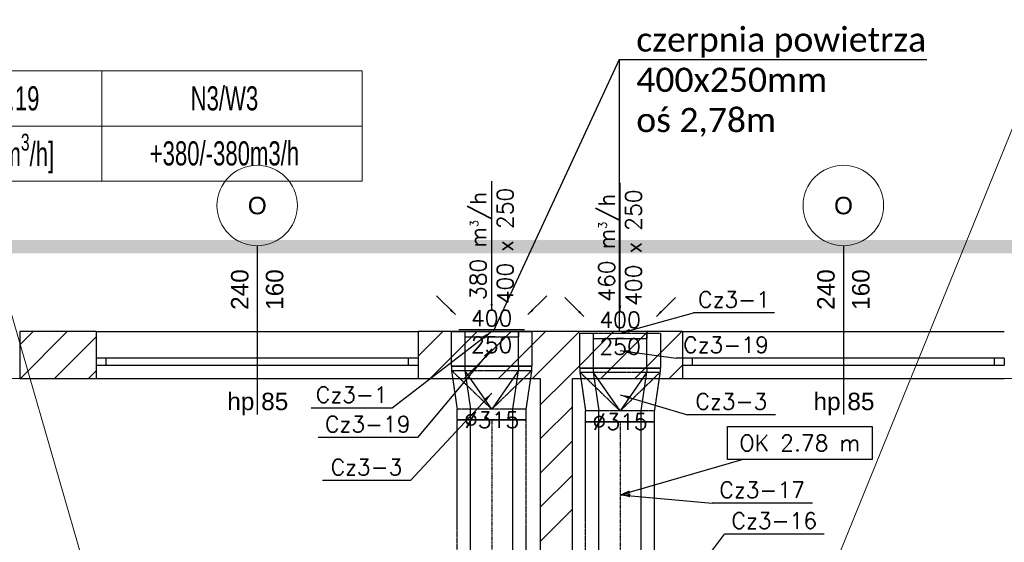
# Model space of a CAD drawing. Header units: millimetres. Extents: x -40063 to 512011, y 350190 to 687060.
# Tile 212 of 256: x 155585 to 162925, y 668759 to 672658. Entities that reach past the tile are written whole.
import ezdxf

# ---------------------------------------------------------------- set-up
doc = ezdxf.new("R2010")
doc.units = ezdxf.units.MM
doc.linetypes.add('DASHDOT', pattern=[1, 0.5, -0.25, 0, -0.25])
doc.linetypes.add('DASHED', pattern=[0.75, 0.5, -0.25])
doc.layers.get('0').update_dxf_attribs({"color": 8})
for name, color, linetype, lineweight in [('_IS_WM_OPIS', 7, 'Continuous', 9), ('FLUID-BILANSE', 150, 'Continuous', 18), ('J_zakres opracowania', 226, 'DASHDOT', 30)]:
    doc.layers.add(name, color=color, linetype=linetype, lineweight=lineweight)
for name, color, linetype in [('Elementy Modelu - Strefy', 8, 'Continuous'), ('FLUID-Cz3', 7, 'Continuous'), ('FLUID-Cz3-120-ARRGR', 7, 'Continuous'), ('FLUID-Cz3-120-DIM', 7, 'Continuous'), ('FLUID-Cz3-120-INF', 7, 'Continuous'), ('FLUID-Cz3-120-NUM', 7, 'Continuous'), ('FLUID-Cz3-INS', 7, 'Continuous'), ('FLUID-Cz3-SYM', 7, 'Continuous'), ('IS_WM_OPIS', 7, 'Continuous'), ('Konstrukcja - Ściany zew', 8, 'Continuous'), ('X_ref', 8, 'Continuous')]:
    doc.layers.add(name, color=color, linetype=linetype)
doc.styles.add('ARIAL NARROW', font='ARIALN.TTF', dxfattribs={"width": 0.8})
doc.styles.add('FDBES', font='simplex.shx')
doc.styles.add('GENERATED_STYLE_1', font='arial.ttf')
doc.styles.get("Standard").update_dxf_attribs({"font": 'arial.ttf'})
doc.dimstyles.new('FDBES', dxfattribs={"dimscale": 50, "dimtxt": 4, "dimasz": 2.5, "dimexe": 0.8, "dimexo": 2, "dimgap": 1, "dimtad": 1, "dimdsep": 46, "dimtxsty": 'FDBES', "dimcen": 2.5, "dimclrd": 4, "dimclre": 5, "dimadec": 0, "dimazin": 0, "dimtfac": 1, "dimtmove": 0, "dimatfit": 3, "dimfxl": 1, "dimarcsym": 0})

# ---------------------------------------------------------------- blocks, each defined once
blk = doc.blocks.new('*U14788')
at = {"color": 4, "linetype": 'Continuous', "lineweight": -2}
for p, q in [((-545, 157.5), (-545, 0)), ((545, 0), (545, 157.5)), ((-545, 0), (-545, -157.5)), ((545, -157.5), (545, 0))]:
    blk.add_line(p, q, dxfattribs=at)
at = {"color": 0, "linetype": 'ByBlock', "lineweight": -2}
for p, q in [((545, 157.5), (-545, 157.5)), ((545, -157.5), (-545, -157.5))]:
    blk.add_line(p, q, dxfattribs=at)
at = {"layer": 'FLUID-Cz3-INS', "color": 4, "linetype": 'DASHED', "lineweight": -3}
for p, q in [((-545, 257.5), (-545, 157.5)), ((539.5, 257.5), (-545, 257.5)), ((545, 157.5), (545, 252)), ((-545, -157.5), (-545, -257.5)), ((545, -257.5), (545, -157.5)), ((545, -257.5), (-545, -257.5))]:
    blk.add_line(p, q, dxfattribs=at)
at = {"layer": 'FLUID-Cz3-SYM', "color": 4, "linetype": 'DASHDOT', "lineweight": -3}
blk.add_line((-545, 0), (545, 0), dxfattribs=at)
blk = doc.blocks.new('*U14799')
at = {"color": 0, "linetype": 'ByBlock', "lineweight": -2}
for p, q in [((-200, 200), (-170, 200)), ((200, 157.5), (120, 157.5)), ((-200, -200), (-170, -200)), ((200, -157.5), (120, -157.5))]:
    blk.add_line(p, q, dxfattribs=at)
at = {"color": 4, "linetype": 'Continuous', "lineweight": -3}
for p, q in [((-170, 200), (120, 0)), ((120, 157.5), (-170, 200)), ((120, 0), (-170, -200)), ((-170, -200), (120, -157.5))]:
    blk.add_line(p, q, dxfattribs=at)
at = {"color": 4, "linetype": 'Continuous', "lineweight": -2}
for p, q in [((200, 0), (200, 157.5)), ((200, -157.5), (200, 0))]:
    blk.add_line(p, q, dxfattribs=at)
at = {"layer": 'FLUID-Cz3-INS', "color": 4, "linetype": 'DASHED', "lineweight": -3}
for p, q in [((-200, 300), (-200, -300)), ((-170, 300), (-200, 300)), ((-170, 300), (120, 0)), ((120, 257.5), (-170, 300)), ((-170, -300), (-170, 300)), ((120, 257.5), (120, 0)), ((200, 257.5), (120, 257.5)), ((200, 157.5), (200, 257.5)), ((120, 0), (-170, -300)), ((120, 0), (120, -257.5)), ((200, -257.5), (200, -157.5)), ((-170, -300), (120, -257.5)), ((200, -257.5), (120, -257.5)), ((-200, -300), (-170, -300))]:
    blk.add_line(p, q, dxfattribs=at)
blk = doc.blocks.new('*U14738')
at = {"color": 0, "linetype": 'ByBlock', "lineweight": -2}
for p, q in [((130, 200), (-130, 200)), ((-130, -200), (130, -200))]:
    blk.add_line(p, q, dxfattribs=at)
at = {"layer": 'FLUID-Cz3-INS', "color": 4, "linetype": 'DASHED', "lineweight": -3}
for p, q in [((-130, 300), (130, 300)), ((-130, -300), (-130, 300)), ((130, -300), (130, 300)), ((130, -300), (-130, -300))]:
    blk.add_line(p, q, dxfattribs=at)
blk = doc.blocks.new('*U14798')
at = {"color": 0, "linetype": 'ByBlock', "lineweight": -2}
for p, q in [((-15, -245), (-15, 245)), ((0, 200), (40, 200)), ((40, -200), (40, 200)), ((0, -200), (40, -200))]:
    blk.add_line(p, q, dxfattribs=at)
at = {"color": 4, "linetype": 'Continuous', "lineweight": -3}
blk.add_line((-15, -200), (-15, 200), dxfattribs=at)
blk = doc.blocks.new('*U14794')
at = {"color": 4, "linetype": 'Continuous', "lineweight": -2}
for p, q in [((-1962, 157.5), (-1962, 0)), ((1962, 0), (1962, 157.5)), ((-1962, 0), (-1962, -157.5)), ((1962, -157.5), (1962, 0))]:
    blk.add_line(p, q, dxfattribs=at)
at = {"color": 0, "linetype": 'ByBlock', "lineweight": -2}
for p, q in [((1962, 157.5), (-1962, 157.5)), ((1962, -157.5), (-1962, -157.5))]:
    blk.add_line(p, q, dxfattribs=at)
at = {"layer": 'FLUID-Cz3-INS', "color": 4, "linetype": 'DASHED', "lineweight": -3}
for p, q in [((-1962, 257.5), (-1962, 157.5)), ((1962, 257.5), (-1962, 257.5)), ((1962, 157.5), (1962, 257.5)), ((-1962, -157.5), (-1962, -257.5)), ((1962, -252), (1962, -157.5)), ((1956.5, -257.5), (-1962, -257.5))]:
    blk.add_line(p, q, dxfattribs=at)
at = {"layer": 'FLUID-Cz3-SYM', "color": 4, "linetype": 'DASHDOT', "lineweight": -3}
for p, q in [((-1962, 0), (-1961.8, 0)), ((-1961.8, 0), (1962, 0))]:
    blk.add_line(p, q, dxfattribs=at)
blk = doc.blocks.new('*U14793')
at = {"color": 0, "linetype": 'ByBlock', "lineweight": -2}
for p, q in [((-200, 200), (-170, 200)), ((200, 157.5), (120, 157.5)), ((-200, -200), (-170, -200)), ((200, -157.5), (120, -157.5))]:
    blk.add_line(p, q, dxfattribs=at)
at = {"color": 4, "linetype": 'Continuous', "lineweight": -3}
for p, q in [((-170, 200), (120, 0)), ((120, 157.5), (-170, 200)), ((120, 0), (-170, -200)), ((-170, -200), (120, -157.5))]:
    blk.add_line(p, q, dxfattribs=at)
at = {"color": 4, "linetype": 'Continuous', "lineweight": -2}
for p, q in [((200, 0), (200, 157.5)), ((200, -157.5), (200, 0))]:
    blk.add_line(p, q, dxfattribs=at)
at = {"layer": 'FLUID-Cz3-INS', "color": 4, "linetype": 'DASHED', "lineweight": -3}
for p, q in [((-200, 300), (-200, -300)), ((-170, 300), (-200, 300)), ((-170, 300), (120, 0)), ((120, 257.5), (-170, 300)), ((-170, -300), (-170, 300)), ((120, 257.5), (120, 0)), ((200, 257.5), (120, 257.5)), ((200, 157.5), (200, 257.5)), ((120, 0), (-170, -300)), ((120, 0), (120, -257.5)), ((200, -257.5), (200, -157.5)), ((-170, -300), (120, -257.5)), ((200, -257.5), (120, -257.5)), ((-200, -300), (-170, -300))]:
    blk.add_line(p, q, dxfattribs=at)
blk = doc.blocks.new('*U14792')
at = {"color": 0, "linetype": 'ByBlock', "lineweight": -2}
for p, q in [((130, 200), (-130, 200)), ((-130, -200), (130, -200))]:
    blk.add_line(p, q, dxfattribs=at)
at = {"layer": 'FLUID-Cz3-INS', "color": 4, "linetype": 'DASHED', "lineweight": -3}
for p, q in [((-130, 300), (130, 300)), ((-130, -300), (-130, 300)), ((130, -300), (130, 300)), ((130, -300), (-130, -300))]:
    blk.add_line(p, q, dxfattribs=at)
blk = doc.blocks.new('*U14791')
at = {"color": 0, "linetype": 'ByBlock', "lineweight": -2}
for p, q in [((-15, -245), (-15, 245)), ((0, 200), (40, 200)), ((40, -200), (40, 200)), ((0, -200), (40, -200))]:
    blk.add_line(p, q, dxfattribs=at)
at = {"color": 4, "linetype": 'Continuous', "lineweight": -3}
blk.add_line((-15, -200), (-15, 200), dxfattribs=at)
blk = doc.blocks.new('fdgdfg')
at = {"layer": 'Elementy Modelu - Strefy', "linetype": 'Continuous', "lineweight": 0}
for p, q in [((-190727.6, 513594), (-184217.6, 513594)), ((-184217.6, 513594), (-184217.6, 507854)), ((-183977.6, 508154), (-183977.6, 513594)), ((-183977.6, 513594), (-175527.6, 513594))]:
    blk.add_line(p, q, dxfattribs=at)
at = {"layer": 'Konstrukcja - Ściany zew', "linetype": 'Continuous'}
for p, q in [((-186328, 514583.9), (-186328, 513325.7)), ((-181958, 514583.9), (-181958, 513325.7)), ((-188098.1, 513843.7), (-187997.8, 513944)), ((-188098.1, 513944), (-188098.1, 513744)), ((-187528.1, 513944), (-188098.1, 513944)), ((-188093.2, 513594), (-187743.2, 513944)), ((-187838.7, 513594), (-187528.1, 513904.6)), ((-187528.1, 513944), (-187528.1, 513744)), ((-187528.1, 513944), (-185128, 513944)), ((-185128, 513759.1), (-184943.1, 513944)), ((-185128, 513944), (-185128, 513744)), ((-183158, 513944), (-185128, 513944)), ((-185038.5, 513594), (-184688.5, 513944)), ((-184784, 513594), (-184434, 513944)), ((-184529.4, 513594), (-184179.4, 513944)), ((-184274.9, 513594), (-183924.9, 513944)), ((-184020.3, 513594), (-183670.3, 513944)), ((-183765.7, 513594), (-183415.7, 513944)), ((-183511.2, 513594), (-183161.2, 513944)), ((-183158, 513944), (-183158, 513744)), ((-183158, 513944), (-180758, 513944)), ((-188098.1, 513744), (-188098.1, 513694)), ((-187528.1, 513744), (-187528.1, 513694)), ((-187453.1, 513744), (-187528.1, 513744)), ((-187528.1, 513744), (-187528.1, 513694)), ((-187453.1, 513694), (-187453.1, 513744)), ((-185203, 513744), (-187453.1, 513744)), ((-185128, 513744), (-185203, 513744)), ((-185203, 513744), (-185203, 513694)), ((-185128, 513744), (-185128, 513694)), ((-185128, 513744), (-185128, 513694)), ((-183158, 513744), (-183158, 513694)), ((-183083, 513744), (-183158, 513744)), ((-183158, 513744), (-183158, 513694)), ((-183083, 513694), (-183083, 513744)), ((-180833, 513744), (-183083, 513744)), ((-180758, 513744), (-180833, 513744)), ((-180833, 513744), (-180833, 513694)), ((-180758, 513744), (-180758, 513694)), ((-188098.1, 513694), (-188098.1, 513594)), ((-187528.1, 513694), (-187528.1, 513594)), ((-187528.1, 513694), (-187453.1, 513694)), ((-187453.1, 513694), (-185203, 513694)), ((-185203, 513694), (-185128, 513694)), ((-185128, 513694), (-185128, 513594)), ((-183256.6, 513594), (-183158, 513692.6)), ((-183158, 513694), (-183158, 513594)), ((-183158, 513694), (-183083, 513694)), ((-183083, 513694), (-180833, 513694)), ((-180833, 513694), (-180758, 513694)), ((-188098.1, 513594), (-187528.1, 513594)), ((-187584.1, 513594), (-187528.1, 513650.1)), ((-187528.1, 513594), (-185128, 513594)), ((-185128, 513594), (-184217.6, 513594)), ((-184217.6, 513396.7), (-184020.3, 513594)), ((-184217.6, 513594), (-184217.6, 508154)), ((-183977.6, 513594), (-183158, 513594)), ((-183977.6, 508154), (-183977.6, 513594)), ((-183158, 513594), (-180758, 513594)), ((-184217.6, 513142.1), (-183977.6, 513382.1)), ((-184217.6, 512887.6), (-183977.6, 513127.6)), ((-184217.6, 512633), (-183977.6, 512873)), ((-184217.6, 512378.5), (-183977.6, 512618.5))]:
    blk.add_line(p, q, dxfattribs=at)
at = {"layer": 'Konstrukcja - Ściany zew', "color": 251, "linetype": 'Continuous', "lineweight": 13}
for centre, start, end in [((-186328, 514883.9), 0, 180), ((-181958, 514883.9), 0, 180), ((-186328, 514883.9), 180, 0), ((-181958, 514883.9), 180, 0)]:
    blk.add_arc(centre, 300, start, end, dxfattribs=at)
at = {"layer": 'Konstrukcja - Ściany zew', "char_height": 130, "attachment_point": 7, "style": 'GENERATED_STYLE_1'}
for s, insert in [('{O}', (-186397.6, 514816.7)), ('{O}', (-182027.5, 514816.7)), ('{hp 85}', (-186550.3, 513318)), ('{hp 85}', (-182180.3, 513318))]:
    blk.add_mtext(s, dxfattribs=dict(at, insert=insert))
at = {"layer": 'Konstrukcja - Ściany zew', "char_height": 130, "attachment_point": 7, "rotation": 90, "style": 'GENERATED_STYLE_1'}
for s, insert in [('{240}', (-186390.9, 514105.3)), ('{160}', (-186130.9, 514105.3)), ('{240}', (-182020.9, 514105.3)), ('{160}', (-181760.9, 514105.3))]:
    blk.add_mtext(s, dxfattribs=dict(at, insert=insert))
blk = doc.blocks.new('*U12922')
at = {"color": 7, "insert": (-482.9, 0), "char_height": 120, "attachment_point": 5, "rotation": 180, "style": 'FDBES'}
blk.add_mtext('460 m{\\A2;\\H0.5x;3}/h\\P400 x 250', dxfattribs=at)
at = {"color": 7}
blk.add_leader([(0, 0), (-965.7, 0)], dimstyle='FDBES', override={"dimscale": 20, "dimclrd": 7}, dxfattribs=at)
blk = doc.blocks.new('*U12923')
at = {"color": 7}
blk.add_leader([(0, 0), (-141.4, -141.4)], dimstyle='FDBES', override={"dimscale": 20, "dimclrd": 7}, dxfattribs=at)
blk = doc.blocks.new('*U12924')
at = {"color": 7}
blk.add_leader([(0, 0), (-141.4, 141.4)], dimstyle='FDBES', override={"dimscale": 20, "dimclrd": 7}, dxfattribs=at)
blk = doc.blocks.new('*U13224')
at = {"color": 7, "insert": (-482.9, 0), "char_height": 120, "attachment_point": 5, "rotation": 180, "style": 'FDBES'}
blk.add_mtext('380 m{\\A2;\\H0.5x;3}/h\\P400 x 250', dxfattribs=at)
at = {"color": 7}
blk.add_leader([(0, 0), (-965.7, 0)], dimstyle='FDBES', override={"dimscale": 20, "dimclrd": 7}, dxfattribs=at)
blk = doc.blocks.new('*U13225')
at = {"color": 7}
blk.add_leader([(0, 0), (-141.4, -141.4)], dimstyle='FDBES', override={"dimscale": 20, "dimclrd": 7}, dxfattribs=at)
blk = doc.blocks.new('*U13226')
at = {"color": 7}
blk.add_leader([(0, 0), (-141.4, 141.4)], dimstyle='FDBES', override={"dimscale": 20, "dimclrd": 7}, dxfattribs=at)
blk = doc.blocks.new('*U14404')
at = {"color": 7, "lineweight": -2}
blk.add_lwpolyline([(801.3, 510.1), (1877.9, 510.1), (1877.9, 262.1), (801.3, 262.1)], close=True, dxfattribs=at)
at = {"color": 7, "insert": (1339.6, 386.1), "char_height": 120, "attachment_point": 5, "line_spacing_factor": 1.1, "style": 'FDBES'}
blk.add_mtext('OK 2.78 m', dxfattribs=at)
at = {"color": 7}
blk.add_leader([(0, 0), (909.4, 262.1)], dimstyle='FDBES', override={"dimscale": 30, "dimclrd": 7, "dimclre": 7}, dxfattribs=at)
blk = doc.blocks.new('*U15371')
at = {"color": 7}
blk.add_line((1120.5, 503.1), (378.7, 503.1), dxfattribs=at)
at = {"color": 7, "insert": (749.6, 503.1), "char_height": 120, "attachment_point": 5, "style": 'FDBES'}
blk.add_mtext('Cz3-16\\P ', dxfattribs=at)
at = {"color": 7}
blk.add_leader([(0, 0), (378.7, 503.1)], dimstyle='FDBES', override={"dimscale": 30, "dimclrd": 7, "dimclre": 7}, dxfattribs=at)
blk = doc.blocks.new('*U15373')
at = {"color": 7}
blk.add_line((1433.3, -63.9), (685.9, -63.9), dxfattribs=at)
at = {"color": 7, "insert": (1059.6, -63.9), "char_height": 120, "attachment_point": 5, "style": 'FDBES'}
blk.add_mtext('Cz3-17\\P ', dxfattribs=at)
at = {"color": 7}
blk.add_leader([(0, 0), (685.9, -63.9)], dimstyle='FDBES', override={"dimscale": 30, "dimclrd": 7, "dimclre": 7}, dxfattribs=at)
blk = doc.blocks.new('*U15374')
at = {"color": 7}
blk.add_line((1157.6, -148.9), (501.6, -148.9), dxfattribs=at)
at = {"color": 7, "insert": (829.6, -148.9), "char_height": 120, "attachment_point": 5, "style": 'FDBES'}
blk.add_mtext('Cz3-3\\P ', dxfattribs=at)
at = {"color": 7}
blk.add_leader([(0, 0), (501.6, -148.9)], dimstyle='FDBES', override={"dimscale": 30, "dimclrd": 7, "dimclre": 7}, dxfattribs=at)
blk = doc.blocks.new('*U15375')
at = {"color": 7}
blk.add_line((1160.4, -57.3), (418.7, -57.3), dxfattribs=at)
at = {"color": 7, "insert": (789.6, -57.3), "char_height": 120, "attachment_point": 5, "style": 'FDBES'}
blk.add_mtext('Cz3-19\\P ', dxfattribs=at)
at = {"color": 7}
blk.add_leader([(0, 0), (418.7, -57.3)], dimstyle='FDBES', override={"dimscale": 30, "dimclrd": 7, "dimclre": 7}, dxfattribs=at)
blk = doc.blocks.new('*U15376')
at = {"color": 7}
blk.add_line((1151.9, 151.1), (547.3, 151.1), dxfattribs=at)
at = {"color": 7, "insert": (849.6, 151.1), "char_height": 120, "attachment_point": 5, "style": 'FDBES'}
blk.add_mtext('Cz3-1\\P ', dxfattribs=at)
at = {"color": 7}
blk.add_leader([(0, 0), (547.3, 151.1)], dimstyle='FDBES', override={"dimscale": 30, "dimclrd": 7, "dimclre": 7}, dxfattribs=at)
blk = doc.blocks.new('*U15377')
at = {"color": 7}
blk.add_line((-740.8, -571.8), (-1345.4, -571.8), dxfattribs=at)
at = {"color": 7, "insert": (-1043.1, -571.8), "char_height": 120, "attachment_point": 5, "style": 'FDBES'}
blk.add_mtext('Cz3-1\\P ', dxfattribs=at)
at = {"color": 7}
blk.add_leader([(0, 0), (-740.8, -571.8)], dimstyle='FDBES', override={"dimscale": 30, "dimclrd": 7, "dimclre": 7}, dxfattribs=at)
blk = doc.blocks.new('*U15378')
at = {"color": 7}
blk.add_line((-552.3, -661.8), (-1294, -661.8), dxfattribs=at)
at = {"color": 7, "insert": (-923.1, -661.8), "char_height": 120, "attachment_point": 5, "style": 'FDBES'}
blk.add_mtext('Cz3-19\\P ', dxfattribs=at)
at = {"color": 7}
blk.add_leader([(0, 0), (-552.3, -661.8)], dimstyle='FDBES', override={"dimscale": 30, "dimclrd": 7, "dimclre": 7}, dxfattribs=at)
blk = doc.blocks.new('*U15379')
at = {"color": 7}
blk.add_line((-605.1, -651.8), (-1261.1, -651.8), dxfattribs=at)
at = {"color": 7, "insert": (-933.1, -651.8), "char_height": 120, "attachment_point": 5, "style": 'FDBES'}
blk.add_mtext('Cz3-3\\P ', dxfattribs=at)
at = {"color": 7}
blk.add_leader([(0, 0), (-605.1, -651.8)], dimstyle='FDBES', override={"dimscale": 30, "dimclrd": 7, "dimclre": 7}, dxfattribs=at)

msp = doc.modelspace()

# ---------------------------------------------------------------- linework, layer by layer
at = {"layer": '_IS_WM_OPIS', "color": 7}
for points in [[(161445.10637, 668058.45739), (165726.09069, 678590.89805)], [(156573.25895, 666825.00429), (153196.20675, 678525.00429)]]:
    msp.add_lwpolyline(points, dxfattribs=at)
at = {"layer": 'FLUID-BILANSE'}
for points in [[(155057.89589, 671864.59678), (155057.89589, 672275.16958), (156196.43646, 672275.16958), (156196.43646, 671864.59678)], [(156196.43646, 671864.59678), (156196.43646, 672275.16958), (158137.19189, 672275.16958), (158137.19189, 671864.59678)], [(155057.89589, 671454.02398), (155057.89589, 671864.59678), (156196.43646, 671864.59678), (156196.43646, 671454.02398)], [(156196.43646, 671454.02398), (156196.43646, 671864.59678), (158137.19189, 671864.59678), (158137.19189, 671454.02398)]]:
    msp.add_lwpolyline(points, close=True, dxfattribs=at)
at = {"layer": 'IS_WM_OPIS'}
for q in [(159113.11425, 670331.57035), (162347.20209, 672360.07049), (160054.28127, 670331.57035)]:
    msp.add_line((160054.28127, 672360.07049), q, dxfattribs=at)
at = {"layer": 'J_zakres opracowania', "ltscale": 1000, "const_width": 100}
msp.add_lwpolyline([(145238.97833, 603150.87452), (179698.13773, 603150.87452), (179698.13773, 613450.86815), (168198.34775, 613450.86815), (168198.34775, 623228.22314), (179787.48799, 623228.22314), (179787.48799, 655328.15213), (172267.92013, 655328.15213), (172267.92013, 661215.50192), (178887.83809, 661215.50192), (178887.83809, 667165.49127), (169238.45678, 667165.49127), (169238.45678, 670965.36364), (139342.26689, 670965.36364), (139342.26689, 660371.72463), (168578.26628, 660371.72463), (168578.26628, 636879.36656), (155218.96566, 636879.36656), (155218.96566, 616919.40233), (145238.97833, 616919.40233), (145238.97833, 603150.87452)], dxfattribs=at)

# ---------------------------------------------------------------- block references
at = {"layer": 'FLUID-Cz3', "color": 4, "linetype": 'Continuous', "rotation": 270}
for name, p in [('*U14792', (159103.11819, 670201.78222, 2780)), ('*U14791', (159103.11819, 670331.78222, 2780)), ('*U14738', (160060.40719, 670188.87274, 2780)), ('*U14798', (160060.40719, 670318.87274, 2780)), ('*U14793', (159103.11819, 669871.81236, 2780)), ('*U14799', (160060.40719, 669858.90289, 2780)), ('*U14794', (159103.11819, 667709.98252, 2780)), ('*U14788', (160060.40719, 669113.90289, 2780))]:
    msp.add_blockref(name, p, dxfattribs=at)
at = {"layer": 'FLUID-Cz3-120-ARRGR', "rotation": 270}
for name, p in [('*U13224', (159103.11819, 670486.78222, 2780)), ('*U12922', (160060.40719, 670473.87274, 2780)), ('*U13225', (158832.40751, 670457.4929, 2780)), ('*U13226', (159373.82887, 670457.4929, 2780)), ('*U12923', (159789.69651, 670444.58342, 2780)), ('*U12924', (160331.11787, 670444.58342, 2780))]:
    msp.add_blockref(name, p, dxfattribs=at)
at = {"layer": 'FLUID-Cz3-120-INF', "linetype": 'ByBlock'}
msp.add_blockref('*U14404', (160060.40719, 669113.90289, 2780), dxfattribs=at)
at = {"layer": 'FLUID-Cz3-120-NUM', "linetype": 'ByBlock'}
for name, p in [('*U15376', (160060.40719, 670318.87274, 2780)), ('*U15377', (159103.11819, 670331.78222, 2780)), ('*U15378', (159103.11819, 670201.78222, 2780)), ('*U15375', (160060.40719, 670188.87274, 2780)), ('*U15379', (159103.11819, 669871.81236, 2780)), ('*U15374', (160060.40719, 669858.90289, 2780)), ('*U15373', (160060.40719, 669113.90289, 2780)), ('*U15371', (160460.40601, 668316.90289, 2780))]:
    msp.add_blockref(name, p, dxfattribs=at)
at = {"layer": 'X_ref'}
msp.add_blockref('fdgdfg', (343682.59614, 156387.58931), dxfattribs=at)

# ---------------------------------------------------------------- texts
at = {"layer": 'FLUID-BILANSE', "char_height": 180, "attachment_point": 5, "style": 'ARIAL NARROW'}
for s, insert, width in [('0.19', (155571.11189, 672069.88318), 1026.432), ('N3/W3', (157110.75989, 672069.88318), 2052.864), ('\\A1;V[m\\H0.7x;\\S3^ ;\\H1.4286x;/h]', (155571.11189, 671659.31038), 1026.432), ('+380/-380m3/h', (157110.75989, 671659.31038), 2052.864)]:
    msp.add_mtext(s, dxfattribs=dict(at, insert=insert, width=width))
at = {"layer": 'FLUID-Cz3-120-DIM', "color": 7, "char_height": 120, "attachment_point": 5, "style": 'FDBES'}
for s, insert in [('400\\P250', (159103.11819, 670331.78222, 2780)), ('400\\P250', (160060.40719, 670318.87274, 2780)), ('∅315\\P', (159103.11819, 669671.98252, 2780)), ('∅315\\P', (159103.11819, 669671.81236, 2780)), ('∅315\\P', (160060.40719, 669658.90289, 2780)), ('∅315\\P', (160060.40719, 669658.90289, 2780))]:
    msp.add_mtext(s, dxfattribs=dict(at, insert=insert))
at = {"layer": 'IS_WM_OPIS', "insert": (160181.37096, 672599.54679), "char_height": 179.9999966, "width": 5935.9201341, "attachment_point": 1, "rotation": 0.000000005}
msp.add_mtext('\\fCalibri|b0|i0|c238;czerpnia powietrza \\P400x250mm\\Poś 2,78m', dxfattribs=at)

doc.saveas('drawing.dxf')
